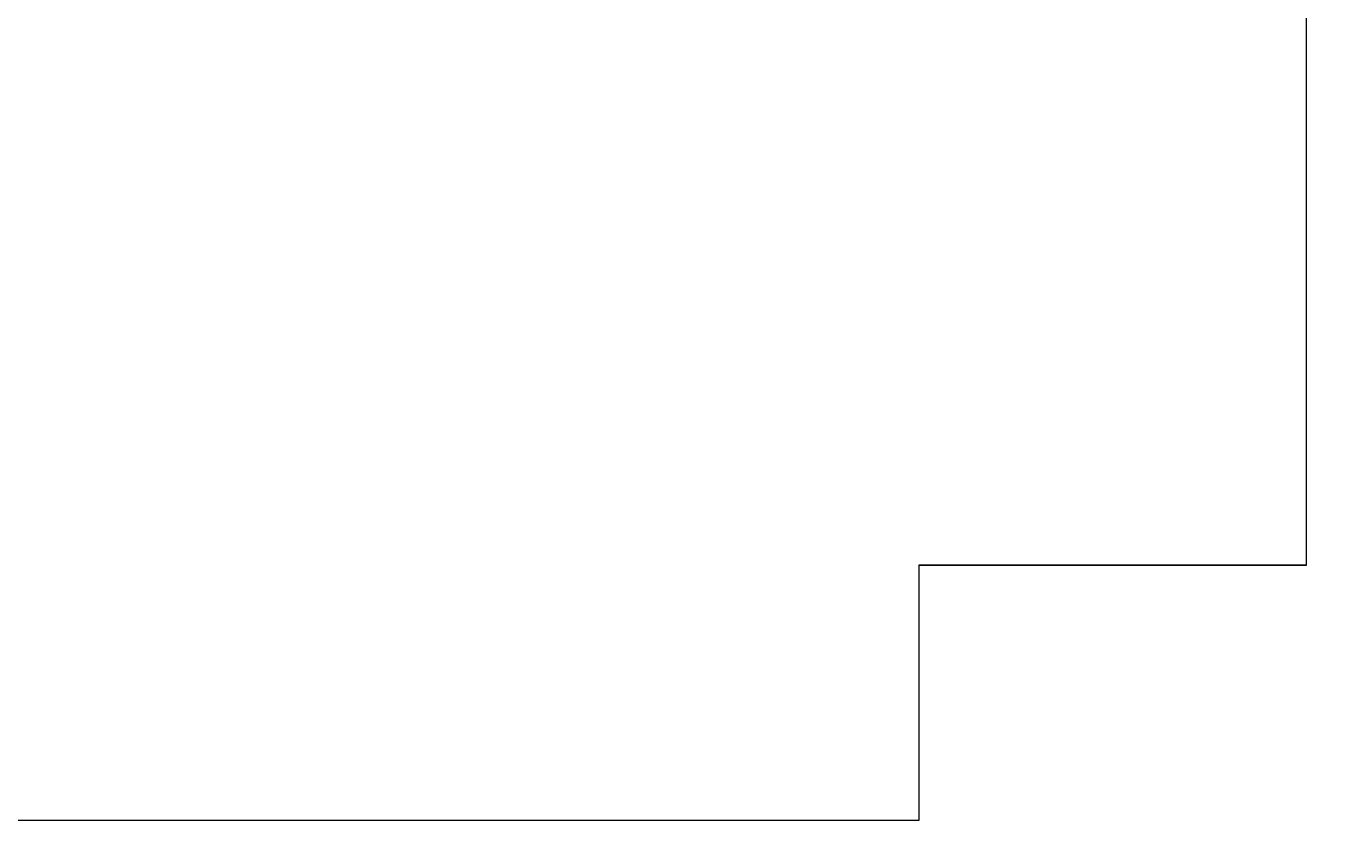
# Model space of a CAD drawing. Extents: x -24 to 2086, y -25 to 290.
# Tile 7 of 11: x 194 to 456, y -25 to 133. Entities that reach past the tile are written whole.
import ezdxf
from ezdxf import colors
from ezdxf.entities.mleader import LeaderData, LeaderLine
from ezdxf.math import Vec2, Vec3

# ---------------------------------------------------------------- set-up
doc = ezdxf.new("R2010")
doc.units = 0
doc.header["$MEASUREMENT"] = 0
doc.layers.add('B_ANNO_DIM', color=7, linetype='Continuous', lineweight=18)
doc.layers.add('B_ANNO_NOPLOT', color=47, linetype='Continuous', lineweight=18, plot=False)
doc.styles.add('Annotative', font='calibri.ttf', dxfattribs={"height": 0.0625})

# ---------------------------------------------------------------- blocks, each defined once
blk = doc.blocks.new('_Integral')
at = {"color": 0, "linetype": 'ByBlock', "lineweight": -2}
for centre, start, end in [((0.44, 0.12), 129, 195), ((-0.44, -0.12), 309, 15)]:
    blk.add_arc(centre, 0.454, start, end, dxfattribs=at)
blk = doc.blocks.new('_Open30')
at = {"color": 0, "linetype": 'ByBlock', "lineweight": -2}
for p, q in [((-1, 0.27), (0, 0)), ((0, 0), (-1, -0.27)), ((0, 0), (-1, 0))]:
    blk.add_line(p, q, dxfattribs=at)
blk = doc.blocks.new('INS_G28DET_BASE')
at = {"layer": 'B_ANNO_NOPLOT', "flags": 128}
blk.add_lwpolyline([(0, 0), (0, 315), (404.91, 315), (404.91, 298.57), (472.5, 298.57), (472.5, 50.62), (395.71, 50.62), (395.71, 0)], close=True, dxfattribs=at)
blk = doc.blocks.new('*U33')
at = {"layer": 'B_ANNO_NOPLOT', "flags": 128}
blk.add_lwpolyline([(0, -1073.1956), (0, -758.1956), (404.9096, -758.1956), (404.9096, -774.6267), (472.5, -774.6267), (472.5, -1022.5711), (395.7134, -1022.5711), (395.7134, -1073.1956)], close=True, dxfattribs=at)
at = {"layer": 'B_ANNO_DIM'}
ml = blk.add_multileader_mtext('Standard', dxfattribs=at)
ml.set_content('\\A1;{\\H0.7x;\\S3#4;}" CORK FILLER VERT. FACE ONLY, TYP.', color=256, style='Annotative')
ml.set_leader_properties(color=256, linetype='ByLayer', lineweight=-1)
ml.set_arrow_properties(name='OPEN30')
ml.build(insert=Vec2(0, 0))
ml.multileader.update_dxf_attribs({"dogleg_length": 0.0625, "arrow_head_size": 1.875, "scale": 30})
ctx = ml.context
ctx.base_point, ctx.scale, ctx.char_height, ctx.arrow_head_size, ctx.landing_gap_size, ctx.plane_origin = Vec3(70.1158, -966.4982), 30, 1.875, 1.875, 0.9375, Vec3(123.4514, -971.3836)
notes = []
notes.append((ctx, [(0, (1, 1, 0), (123.4514, -966.4982), (-1, 0), 30.1044, [(0, [(123.4514, -971.3836)], 0, [])])]))
ctx.mtext.insert, ctx.mtext.width, ctx.mtext.flow_direction = Vec3(71.0533, -965.5542), 22.32933, 5
ml = blk.add_multileader_mtext('Standard', dxfattribs=at)
ml.set_content('\\A1;{\\H0.7x;\\S1#2;}" X 8" X 1\'-10" NON-LAMINATED ELASTOMERIC BEARING PAD ', color=256, style='Annotative')
ml.set_leader_properties(color=256, linetype='ByLayer', lineweight=-1)
ml.set_arrow_properties(name='INTEGRAL')
ml.build(insert=Vec2(0, 0))
ml.multileader.update_dxf_attribs({"dogleg_length": 0.0625, "arrow_head_size": 1.875, "scale": 30})
ctx = ml.context
ctx.base_point, ctx.scale, ctx.char_height, ctx.arrow_head_size, ctx.landing_gap_size, ctx.plane_origin = Vec3(73.7716, -1002.0435), 30, 1.875, 1.875, 0.9375, Vec3(126.5157, -992.2543)
notes.append((ctx, [(0, (1, 1, 0), (111.4403, -1002.0435), (-1, 0), 1.875, [(0, [(126.5157, -992.2543)], 0, [])])]))
ctx.mtext.insert, ctx.mtext.width, ctx.mtext.defined_height, ctx.mtext.flow_direction = Vec3(74.7091, -1001.0923), 36.242588, 11.2499, 5
for ctx, leaders in notes:
    for number, flags, end, landing, length, lines in leaders:
        leader = LeaderData()
        leader.index, (leader.has_last_leader_line, leader.has_dogleg_vector, leader.attachment_direction) = number, flags
        leader.last_leader_point, leader.dogleg_vector, leader.dogleg_length = Vec3(end), Vec3(landing), length
        for number, points, colour, breaks in lines:
            line = LeaderLine()
            line.index, line.vertices, line.color, line.breaks = number, Vec3.list(points), colors.encode_raw_color(colour), breaks
            leader.lines.append(line)
        ctx.leaders.append(leader)

msp = doc.modelspace()

# ---------------------------------------------------------------- block references
at = {"layer": 'Defpoints'}
msp.add_blockref('*U33', (-24.4, 1048.41), dxfattribs=at)

# ---------------------------------------------------------------- next in the draw order: block references
msp.add_blockref('INS_G28DET_BASE', (-24.4, -24.79), dxfattribs=at)

doc.saveas('drawing.dxf')
